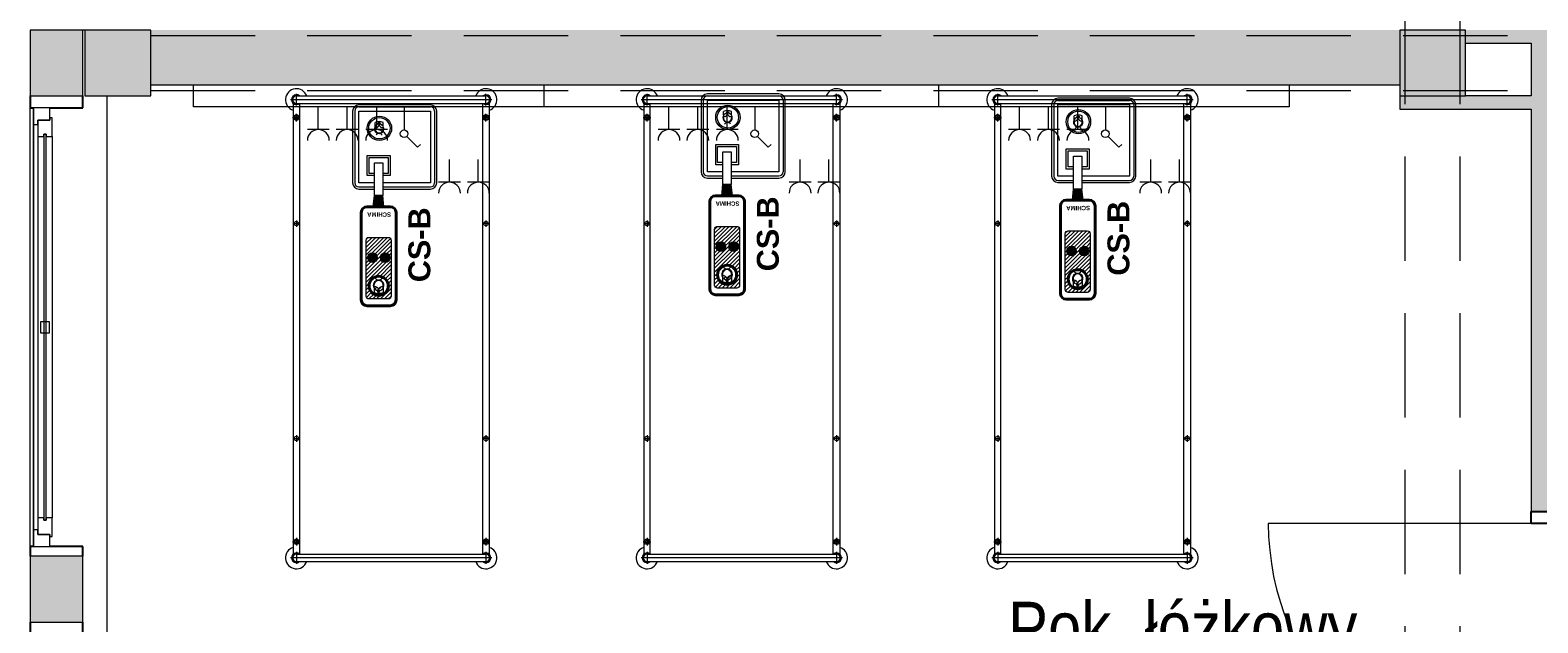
# Model space of a CAD drawing. Header units: centimetres. Extents: x -1316 to 21770, y -8842 to 3590.
# Tile 8 of 125: x -1253 to -565, y 1113 to 1383. Entities that reach past the tile are written whole.
import ezdxf

# ---------------------------------------------------------------- set-up
doc = ezdxf.new("R2010")
doc.units = ezdxf.units.CM
doc.linetypes.add('Hidden', pattern=[71.4375, 47.625, -23.8125])
doc.linetypes.add('Ukryte', pattern=[71.438, 47.625, -23.813])
for name, color, linetype, lineweight in [('A-AREA-IDEN', 2, 'Continuous', 13), ('A-DETL-GENF', 92, 'Continuous', 9), ('A-DETL-HDLN', 90, 'Ukryte', 9), ('A-DETL-MEDM', 33, 'Continuous', 13), ('A-DOOR', 31, 'Continuous', 13), ('A-GLAZ', 151, 'Continuous', 13), ('A-WALL', 113, 'Continuous', 13), ('A-WALL-PATT', 111, 'Continuous', 13), ('I-FURN', 30, 'Continuous', 9), ('PRZYW_Elementy_inst_przyw', 7, 'Continuous', 9), ('Q-SPCQ', 91, 'Continuous', 9), ('S-COLS', 52, 'Continuous', 13)]:
    doc.layers.add(name, color=color, linetype=linetype, lineweight=lineweight)
doc.styles.add('adam', font='arialbd.ttf')
doc.styles.add('Arial_11', font='arial.ttf', dxfattribs={"width": 0.85, "height": 23})

# ---------------------------------------------------------------- blocks, each defined once
blk = doc.blocks.new('M_Concrete-Square-Column - 300 x 300mm-1794508-5_piętro III __10_50 m_ - stan projektowany')
at = {"layer": 'S-COLS', "lineweight": 9}
blk.add_hatch(color=254, dxfattribs=at).paths.add_polyline_path([(15, -15), (15, 15), (-15, 15), (-15, -15)], flags=0)
for p, q in [((15, 15), (-15, 15)), ((-15, 15), (-15, -15)), ((15, -15), (15, 15)), ((-15, -15), (15, -15))]:
    blk.add_line(p, q, dxfattribs=at)
blk = doc.blocks.new('M_Concrete-Square-Column - 300 x 300mm-1794509-5_piętro III __10_50 m_ - stan projektowany')
at = {"layer": 'S-COLS', "lineweight": 9}
blk.add_hatch(color=254, dxfattribs=at).paths.add_polyline_path([(15, -15), (15, 15), (-15, 15), (-15, -15)], flags=0)
for p, q in [((15, 15), (-15, 15)), ((-15, 15), (-15, -15)), ((15, -15), (15, 15)), ((-15, -15), (15, -15))]:
    blk.add_line(p, q, dxfattribs=at)
blk = doc.blocks.new('łóżko 195x90 typ FAMED _102039_ - łóżko 195x90 typ FAMED _102039_-832813-5_piętro III __10_50 m_ - stan projektowany')
at = {"layer": 'I-FURN'}
for p, q in [((-45.98, 104.75), (45.97, 104.75)), ((-43.25, 102.02), (-43.25, 107.47)), ((-43.25, 106.45), (43.25, 106.45)), ((43.25, 102.02), (43.25, 107.47)), ((-45, 96.6), (-41.5, 96.6)), ((-44.75, 103.1), (-44.75, -102.61)), ((-43.25, 103.05), (43.25, 103.05)), ((-43.25, 94.85), (-43.25, 98.35)), ((-41.75, -102.55), (-41.75, 103.1)), ((45, 96.6), (41.5, 96.6)), ((41.75, -102.61), (41.75, 103.05)), ((43.25, 94.85), (43.25, 98.35)), ((44.75, 103.1), (44.75, -102.61)), ((-44.75, 48.19), (-41.75, 48.19)), ((-43.25, 49.69), (-43.25, 46.69)), ((44.75, 48.19), (41.75, 48.19)), ((43.25, 49.69), (43.25, 46.69)), ((-44.75, -49.81), (-41.75, -49.81)), ((-43.25, -48.31), (-43.25, -51.31)), ((44.75, -49.81), (41.75, -49.81)), ((43.25, -48.31), (43.25, -51.31)), ((-43.25, -95.18), (-43.25, -98.68)), ((43.25, -95.18), (43.25, -98.68)), ((-45, -96.93), (-41.5, -96.93)), ((-43.25, -101.53), (-43.25, -106.98)), ((-43.25, -102.55), (43.25, -102.55)), ((45, -96.93), (41.5, -96.93)), ((43.25, -101.53), (43.25, -106.98)), ((45.97, -104.25), (-45.98, -104.25)), ((-43.25, -105.95), (43.25, -105.95))]:
    blk.add_line(p, q, dxfattribs=at)
for centre, radius in [((-43.25, 96.6), 1.25), ((-43.25, 96.6), 0.8), ((43.25, 96.6), 1.25), ((43.25, 96.6), 0.8), ((-43.25, 48.19), 1), ((43.25, 48.19), 1), ((-43.25, -49.81), 1), ((43.25, -49.81), 1), ((-43.25, -96.93), 1.25), ((-43.25, -96.93), 0.8), ((43.25, -96.93), 1.25), ((43.25, -96.93), 0.8)]:
    blk.add_circle(centre, radius, dxfattribs=at)
for centre, radius, start, end in [((-43.25, 104.75), 5, 19.87687, 252.5424), ((-43.25, 104.75), 2.23, 49.8221, 312.38874), ((-43.25, 104.75), 1.93, 62.02067, 297.97933), ((-43.25, 104.75), 1.7, 90, 270), ((43.25, 104.75), 5, 287.4576, 160.12313), ((43.25, 104.75), 2.23, 229.8221, 130.1779), ((43.25, 104.75), 1.93, 242.02067, 117.97933), ((43.25, 104.75), 1.7, 270, 90), ((-43.25, -104.25), 5, 107.4576, 340.12313), ((-43.25, -104.25), 2.23, 49.8221, 310.1779), ((-43.25, -104.25), 1.93, 62.02067, 297.97933), ((-43.25, -104.25), 1.7, 90, 270), ((43.25, -104.25), 5, 199.87687, 72.5424), ((43.25, -104.25), 2.23, 229.8221, 130.1779), ((43.25, -104.25), 1.93, 242.02067, 117.97933), ((43.25, -104.25), 1.7, 270, 90)]:
    blk.add_arc(centre, radius, start, end, dxfattribs=at)
blk = doc.blocks.new('Panel Gazowo Oswietleniowy 2 - Type 1-2423720-5_piętro III __10_50 m_ - stan projektowany')
at = {"layer": 'Q-SPCQ'}
for p, q in [((-112.5, 56.83), (-102.5, 56.83)), ((-107.5, 56.83), (-107.5, 46.5)), ((-99.33, 56.83), (-89.33, 56.83)), ((-94.33, 56.83), (-94.33, 46.5)), ((47.5, 56.83), (57.5, 56.83)), ((52.5, 56.83), (52.5, 46.5)), ((60.67, 56.83), (70.67, 56.83)), ((65.67, 56.83), (65.67, 46.5)), ((-79.82, 40.93), (-81.13, 39.62)), ((-74.88, 35.98), (-79.82, 40.93)), ((80.18, 40.93), (78.87, 39.62)), ((85.12, 35.98), (80.18, 40.93)), ((-73.64, 22.5), (-73.64, 33)), ((-66.13, 32.83), (-56.13, 32.83)), ((-61.13, 32.83), (-61.13, 22.5)), ((-52.67, 32.83), (-42.67, 32.83)), ((-47.67, 32.83), (-47.67, 22.5)), ((-39.5, 32.83), (-29.5, 32.83)), ((-34.5, 32.83), (-34.5, 22.5)), ((86.36, 22.5), (86.36, 33)), ((93.87, 32.83), (103.87, 32.83)), ((98.87, 32.83), (98.87, 22.5)), ((107.33, 32.83), (117.33, 32.83)), ((112.33, 32.83), (112.33, 22.5)), ((120.5, 32.83), (130.5, 32.83)), ((125.5, 32.83), (125.5, 22.5)), ((-157.5, 12.5), (-157.5, 22.5)), ((-157.5, 22.5), (182.5, 22.5)), ((182.5, 22.5), (182.5, 12.5))]:
    blk.add_line(p, q, dxfattribs=at)
for centre in [(-73.64, 34.75), (86.36, 34.75)]:
    blk.add_circle(centre, 1.75, dxfattribs=at)
for centre, end in [((-107.5, 61.83), 0), ((-94.33, 61.83), 0), ((52.5, 61.83), 0), ((65.67, 61.83), 0), ((-61.13, 37.83), 360), ((-47.67, 37.83), 360), ((-34.5, 37.83), 360), ((98.87, 37.83), 360), ((112.33, 37.83), 360), ((125.5, 37.83), 360)]:
    blk.add_arc(centre, 5, 180, end, dxfattribs=at)
blk = doc.blocks.new('DRZWI 1S - automatyczna etykieta - Drzwi 120-2381491-5_piętro III __10_50 m_ - stan projektowany')
at = {"layer": 'A-DETL-GENF'}
for p, q in [((-65.5, 6), (-65.5, -3.5)), ((-60, 6), (-65.5, 6)), ((-60, -3.5), (-60, 6)), ((65.5, 6), (60, 6)), ((60, 6), (60, -3.5)), ((65.5, -3.5), (65.5, 6)), ((-65.5, -3.5), (-60, -3.5)), ((60, -3.5), (65.5, -3.5))]:
    blk.add_line(p, q, dxfattribs=at)
at = {"layer": 'A-DETL-MEDM', "lineweight": 25}
for p, q in [((-60, 6), (-65.5, 6)), ((-65.5, 6), (-65.5, -3.5)), ((-60, -3.5), (-60, 6)), ((60, -3.5), (60, 6)), ((60, 6), (65.5, 6)), ((65.5, 6), (65.5, -3.5)), ((-65.5, -3.5), (-60, -3.5)), ((65.5, -3.5), (60, -3.5))]:
    blk.add_line(p, q, dxfattribs=at)
at = {"layer": 'A-DOOR'}
blk.add_line((60, 6), (60, 126), dxfattribs=at)
blk.add_arc((60, 6), 120, 90, 180, dxfattribs=at)
blk = doc.blocks.new('Okno - automatyczna etykieta - 200x165 _projektowane_-2617392-5_piętro III __10_50 m_ - stan projektowany')
at = {"layer": 'A-GLAZ'}
for p, q in [((-92.5, 10.5), (-100, 10.5)), ((-100, 10.5), (-100, 3)), ((-100, 10.5), (100, 10.5)), ((-87, 8.5), (-94.5, 8.5)), ((-94.5, 8.5), (-94.5, 3)), ((-94.5, 3), (-94.5, 8.5)), ((-94.5, 8.5), (-92.5, 8.5)), ((-92.5, 8.5), (-92.5, 10.5)), ((92.5, 10.5), (-92.5, 10.5)), ((-87, 5.75), (-87, 8.5)), ((87, 8.5), (-87, 8.5)), ((2.5, 7.25), (-2.5, 7.25)), ((-2.5, 7.25), (-2.5, 3.25)), ((2.5, 3.25), (2.5, 7.25)), ((94.5, 8.5), (87, 8.5)), ((87, 8.5), (87, 5.75)), ((100, 10.5), (92.5, 10.5)), ((92.5, 10.5), (92.5, 8.5)), ((92.5, 8.5), (94.5, 8.5)), ((94.5, 3), (94.5, 8.5)), ((94.5, 8.5), (94.5, 3)), ((100, 3), (100, 10.5)), ((-100, 3), (-94.5, 3)), ((-94.5, 3), (-95.5, 3)), ((-95.5, 3), (-95.5, 2)), ((-95.5, 2), (-87, 2)), ((88, 5.75), (-88, 5.75)), ((-88, 5.75), (-88, 4.75)), ((-88, 4.75), (-88, 5.75)), ((-88, 5.75), (-87, 5.75)), ((-88, 4.75), (88, 4.75)), ((-87, 4.75), (-88, 4.75)), ((-87, 2), (-87, 4.75)), ((87, 2), (-87, 2)), ((-2.5, 3.25), (2.5, 3.25)), ((87, 5.75), (88, 5.75)), ((87, 4.75), (87, 2)), ((88, 4.75), (87, 4.75)), ((87, 2), (95.5, 2)), ((88, 4.75), (88, 5.75)), ((88, 5.75), (88, 4.75)), ((95.5, 3), (94.5, 3)), ((94.5, 3), (100, 3)), ((95.5, 2), (95.5, 3))]:
    blk.add_line(p, q, dxfattribs=at)
blk = doc.blocks.new('Ikona')
at = {"layer": 'PRZYW_Elementy_inst_przyw'}
h = blk.add_hatch(color=1, dxfattribs=at)
h.dxf.hatch_style = 1
h.paths.add_polyline_path([(-1065.97, 3801.31), (-1066.17, 3801.31), (-1066.17, 3801.08), (-1065.97, 3801.08)])
h.paths.add_polyline_path([(-1065.97, 3801.08), (-1066.17, 3801.08), (-1066.17, 3800.87), (-1065.97, 3800.87)])
h.paths.add_polyline_path([(-1065.74, 3801.08), (-1065.97, 3801.08), (-1065.97, 3800.87), (-1065.74, 3800.87)])
h.paths.add_polyline_path([(-1066.17, 3801.08), (-1066.41, 3801.08), (-1066.41, 3800.87), (-1066.17, 3800.87)])
h.paths.add_polyline_path([(-1065.97, 3800.87), (-1066.17, 3800.87), (-1066.17, 3800.64), (-1065.97, 3800.64)])
at = {"layer": 'PRZYW_Elementy_inst_przyw', "color": 1}
for p, q in [((-1067.65, 3799.71), (-1067.65, 3801.21)), ((-1064.49, 3799.71), (-1064.49, 3801.21))]:
    blk.add_line(p, q, dxfattribs=at)
for points in [[(-1065.74, 3801.08), (-1065.74, 3800.87), (-1066.41, 3800.87), (-1066.41, 3801.08)], [(-1066.17, 3801.31), (-1065.97, 3801.31), (-1065.97, 3800.64), (-1066.17, 3800.64)]]:
    blk.add_lwpolyline(points, close=True, dxfattribs=at)
for centre, radius, start, end in [((-1066.07, 3798.74), 1.85, 31.7978, 276.8309), ((-1066.07, 3798.03), 3.55, 63.5398, 116.4602), ((-1066.07, 3798.72), 1.65, 89.6447, 89.8927), ((-1066.06, 3798.68), 1.6, 156.7793, 23.2207), ((-1066.07, 3795.45), 1.43, 32.8175, 147.1825), ((-1066.08, 3798.74), 1.86, 277.2029, 31.4258)]:
    blk.add_arc(centre, radius, start, end, dxfattribs=at)
at = {"layer": 'PRZYW_Elementy_inst_przyw', "color": 1, "lineweight": 5}
for centre, start, end in [((-1067.2, 3800.4), 253.1892, 358.3615), ((-1064.92, 3800.4), 181.6385, 286.8108)]:
    blk.add_arc(centre, 1.14, start, end, dxfattribs=at)
blk = doc.blocks.new('CS-B')
at = {"layer": 'PRZYW_Elementy_inst_przyw', "lineweight": 5}
for color, points in [(252, [(-9.2, -41.4), (-5.42, -41.4), (-4.88, -46.5), (-9.75, -46.5)]), (256, [(-2.15, -69.7, 1), (-6.52, -69.7, 1)])]:
    blk.add_hatch(color=color, dxfattribs=at).paths.add_polyline_path(points)
h = blk.add_hatch(dxfattribs=at)
h.set_pattern_fill('ANSI31', color=252, scale=0.395406, angle=180, style=0)
h.set_pattern_definition([(225, (-523.8423, 9872.2787), (0.88771144, -0.88771144), [])])
h.paths.add_polyline_path([(-11.68, -60.46), (-2.94, -60.46, -0.414214), (-1.62, -61.77), (-1.62, -87.24, -0.414214), (-2.94, -88.55), (-11.68, -88.55, -0.414214), (-13, -87.24), (-13, -61.77, -0.414214)])
h.paths.add_polyline_path([(-2.96, -82.55, 1), (-11.66, -82.55, 1)], flags=16)
h.paths.add_polyline_path([(-2.15, -69.7, 1), (-6.52, -69.7, 1)], flags=16)
h.paths.add_polyline_path([(-9.41, -83.63, 1.700181), (-7.33, -79.89, 0.030049), (-7.62, -79.91, 0.544216)], flags=0)
h.paths.add_polyline_path([(-5.4, -83.1, 1.517175), (-9.28, -83.1, -0.49408), (-7.34, -84.49, -0.49408)], flags=0)
h.paths.add_polyline_path([(-7.77, -85.42), (-7.46, -85.42), (-7.46, -85.73), (-7.19, -85.73), (-7.19, -85.42), (-6.88, -85.42), (-6.88, -85.16), (-7.19, -85.16), (-7.19, -84.85), (-7.46, -84.85), (-7.46, -85.16), (-7.77, -85.16)], flags=0)
h = blk.add_hatch(color=256, dxfattribs=at)
edge = h.paths.add_edge_path()
edge.add_arc((-10.15, -69.7), 2.18, 0, 360)
at = {"layer": 'PRZYW_Elementy_inst_przyw'}
for p, q in [((16.32, 0), (-16.32, 0)), ((-19.2, -2.88), (-19.2, -22.6)), ((-18.24, -2.88), (-18.24, -22.35)), ((18.24, -2.88), (18.24, -35.52)), ((19.2, -35.52), (19.2, -2.88)), ((-19.2, -22.6), (-19.2, -35.52)), ((-18.24, -22.35), (-18.24, -35.52)), ((-16.32, -37.44), (-9.2, -37.44)), ((-16.32, -38.4), (-9.2, -38.4)), ((-5.42, -37.44), (16.32, -37.44)), ((-5.42, -38.4), (16.32, -38.4))]:
    blk.add_line(p, q, dxfattribs=at)
at = {"layer": 'PRZYW_Elementy_inst_przyw', "color": 0}
blk.add_line((-16.32, -0.96), (16.32, -0.96), dxfattribs=at)
at = {"layer": 'PRZYW_Elementy_inst_przyw', "lineweight": 40}
for p, q in [((-12.6, -46.5), (-2.02, -46.5)), ((-15.24, -89), (-15.24, -49.13)), ((0.62, -49.13), (0.62, -89)), ((-2.02, -91.64), (-12.6, -91.64))]:
    blk.add_line(p, q, dxfattribs=at)
at = {"layer": 'PRZYW_Elementy_inst_przyw', "color": 252}
for p, q in [((-9.75, -46.5), (-9.2, -41.4)), ((-5.91, -41.4), (-8.71, -41.4)), ((-4.88, -46.5), (-5.42, -41.4))]:
    blk.add_line(p, q, dxfattribs=at)
at = {"layer": 'PRZYW_Elementy_inst_przyw', "color": 7}
for points in [[(-16.32, -21.91), (-16.32, -2.88), (16.32, -2.88), (16.32, -35.52), (-5.42, -35.52)], [(-9.2, -35.52), (-16.32, -35.52), (-16.32, -21.91)]]:
    blk.add_lwpolyline(points, dxfattribs=at)
at = {"layer": 'PRZYW_Elementy_inst_przyw', "linetype": 'Continuous', "lineweight": 5}
blk.add_lwpolyline([(-9.2, -32.3), (-12.52, -32.3), (-12.52, -23.11), (-2.09, -23.11), (-2.09, -32.3), (-5.42, -32.3)], dxfattribs=at)
at = {"layer": 'PRZYW_Elementy_inst_przyw', "linetype": 'Hidden', "lineweight": 5}
blk.add_lwpolyline([(-9.2, -31.34), (-11.63, -31.34), (-11.63, -23.97), (-2.99, -23.97), (-2.99, -31.34), (-5.42, -31.34)], dxfattribs=at)
at = {"layer": 'PRZYW_Elementy_inst_przyw', "lineweight": 5}
blk.add_lwpolyline([(-9.2, -26.45), (-5.42, -26.45), (-5.42, -41.4), (-9.2, -41.4)], close=True, dxfattribs=at)
at = {"layer": 'PRZYW_Elementy_inst_przyw'}
blk.add_lwpolyline([(-2.94, -60.46, -0.414214), (-1.62, -61.77), (-1.62, -87.24, -0.414214), (-2.94, -88.55), (-11.68, -88.55, -0.414214), (-13, -87.24), (-13, -61.77, -0.414214), (-11.68, -60.46)], format="xyb", close=True, dxfattribs=at)
at = {"layer": 'PRZYW_Elementy_inst_przyw', "lineweight": 5}
for radius in [5.55, 4.87]:
    blk.add_circle((-6.96, -10.7), radius, dxfattribs=at)
at = {"layer": 'PRZYW_Elementy_inst_przyw'}
for centre in [(-10.15, -69.7), (-4.34, -69.7)]:
    blk.add_circle(centre, 2.18, dxfattribs=at)
at = {"layer": 'PRZYW_Elementy_inst_przyw', "lineweight": 40}
blk.add_circle((-7.31, -82.55), 4.35, dxfattribs=at)
at = {"layer": 'PRZYW_Elementy_inst_przyw'}
for centre, radius, start, end in [((-16.32, -2.88), 2.88, 90, 180), ((16.32, -2.88), 2.88, 0, 90), ((-16.32, -35.52), 2.88, 180, 270), ((-16.32, -35.52), 1.92, 180, 270), ((16.32, -35.52), 2.88, 270, 0), ((16.32, -35.52), 1.92, 270, 0)]:
    blk.add_arc(centre, radius, start, end, dxfattribs=at)
at = {"layer": 'PRZYW_Elementy_inst_przyw', "color": 0}
for centre, start, end in [((-16.32, -2.88), 90, 180), ((16.32, -2.88), 0, 90)]:
    blk.add_arc(centre, 1.92, start, end, dxfattribs=at)
at = {"layer": 'PRZYW_Elementy_inst_przyw', "lineweight": 40}
for centre, start, end in [((-12.6, -49.13), 90, 180), ((-2.02, -49.13), 0, 90), ((-12.6, -89), 180, 270), ((-2.02, -89), 270, 0)]:
    blk.add_arc(centre, 2.64, start, end, dxfattribs=at)
at = {"layer": 'PRZYW_Elementy_inst_przyw', "lineweight": 5, "xscale": 1.155937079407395, "yscale": 1.155937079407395, "zscale": 1.155937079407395}
blk.add_blockref('Ikona', (1225.21, -4402), dxfattribs=at)
at = {"layer": 'PRZYW_Elementy_inst_przyw', "lineweight": 5, "xscale": 1.318019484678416, "yscale": 1.318019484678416, "zscale": 1.318019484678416, "rotation": 180}
blk.add_blockref('Ikona', (-1412.43, 4924.47), dxfattribs=at)
at = {"layer": 'PRZYW_Elementy_inst_przyw', "insert": (-1.67, -51.05), "char_height": 3.295, "width": 10.5574, "attachment_point": 1, "rotation": 180, "style": 'adam'}
blk.add_mtext('{\\H0.6x;SCHIMA}', dxfattribs=at)
at = {"layer": 'PRZYW_Elementy_inst_przyw', "lineweight": 5, "insert": (6.26, -80.92), "char_height": 2.5, "width": 68.9633, "attachment_point": 1, "rotation": 90, "style": 'adam'}
blk.add_mtext('{\\H4x;CS-B}', dxfattribs=at)

msp = doc.modelspace()

# ---------------------------------------------------------------- hatches: boundary and pattern name
at = {"layer": 'A-WALL-PATT'}
h = msp.add_hatch(color=9, dxfattribs=at)
h.paths.add_polyline_path([(-1228.62, 393.33), (-1228.62, 423.33), (-1252.62, 423.33), (-1252.62, 393.33)], flags=0)
h.paths.add_polyline_path([(-1252.62, 633.33), (-1228.62, 633.33), (-1228.62, 663.33), (-1252.62, 663.33)], flags=0)
h.paths.add_polyline_path([(-1228.62, 873.33), (-1228.62, 903.33), (-1252.62, 903.33), (-1252.62, 873.33)], flags=0)
h.paths.add_polyline_path([(-1228.62, 1113.33), (-1228.62, 1143.33), (-1252.62, 1143.33), (-1252.62, 1113.33)], flags=0)
h.paths.add_polyline_path([(-1228.62, 1353.33), (-1228.62, 1383.33), (-1252.62, 1383.33), (-1252.62, 1353.33)], flags=0)
for points in [[(-627.62, 1358.33), (-627.62, 1383.33), (-1197.62, 1383.33), (-1197.62, 1358.33), (-628.34, 1358.33)], [(-567.62, 1377.33), (-567.62, 1383.33), (-597.62, 1383.33), (-597.62, 1377.33)], [(-567.62, 1347.33), (-567.62, 1353.33), (-627.62, 1353.33), (-627.62, 1347.33), (-597.62, 1347.33)]]:
    msp.add_hatch(color=9, dxfattribs=at).paths.add_polyline_path(points, flags=0)
h = msp.add_hatch(color=9, dxfattribs=at)
h.paths.add_polyline_path([(-567.62, 132.33), (-555.62, 132.33), (-555.62, 152.33), (-567.62, 152.33)], flags=0)
h.paths.add_polyline_path([(-558.12, 283.83), (-555.62, 283.83), (-555.62, 612.83), (-567.62, 612.83), (-567.62, 283.83)], flags=0)
h.paths.add_polyline_path([(-555.62, 743.83), (-555.62, 1032.83), (-567.62, 1032.83), (-567.62, 743.83), (-558.12, 743.83)], flags=0)
h.paths.add_polyline_path([(-555.62, 1163.83), (-555.62, 1383.33), (-567.62, 1383.33), (-567.62, 1163.83), (-558.12, 1163.83)], flags=0)

# ---------------------------------------------------------------- linework, layer by layer
at = {"layer": 'A-DETL-HDLN'}
for p, q in [((-625.12, 420.83), (-625.12, 2793.33)), ((-600.12, 420.83), (-600.12, 2793.33)), ((-1197.62, 1380.83), (1172.38, 1380.83)), ((-1197.62, 1355.83), (1172.38, 1355.83))]:
    msp.add_line(p, q, dxfattribs=at)
at = {"layer": 'A-WALL', "lineweight": 9}
for p, q in [((-1252.62, 1383.33), (-1252.62, 1353.33)), ((-1227.62, 1383.33), (-1238.62, 1383.33)), ((-1228.62, 1353.33), (-1228.62, 1383.33)), ((-597.62, 1377.33), (-567.62, 1377.33)), ((-567.62, 1377.33), (-567.62, 1353.33)), ((-1197.62, 1358.33), (-627.62, 1358.33)), ((-1217.62, 1353.33), (-1217.62, 903.33)), ((-627.62, 1353.33), (-627.62, 1347.33)), ((-567.62, 1353.33), (-597.62, 1353.33)), ((-1252.62, 1147.83), (-1252.62, 1347.83)), ((-627.62, 1347.33), (-567.62, 1347.33)), ((-567.62, 1347.33), (-567.62, 1163.83)), ((-1252.62, 1143.33), (-1252.62, 1113.33)), ((-1228.62, 1113.33), (-1228.62, 1143.33))]:
    msp.add_line(p, q, dxfattribs=at)
at = {"layer": 'A-WALL'}
for p, q in [((-1238.62, 1383.33), (-1252.62, 1383.33)), ((-1252.62, 1353.33), (-1228.62, 1353.33)), ((-1228.62, 1143.33), (-1252.62, 1143.33)), ((-1252.62, 1113.33), (-1228.62, 1113.33))]:
    msp.add_line(p, q, dxfattribs=at)
at = {"layer": 'A-WALL', "color": 7, "lineweight": 25}
for p, q in [((-1252.62, 1353.33), (-1252.62, 1347.83)), ((-1228.62, 1347.83), (-1228.62, 1353.33)), ((-1252.62, 1347.83), (-1251.12, 1347.83)), ((-1243.62, 1347.83), (-1228.62, 1347.83)), ((-1251.12, 1147.83), (-1252.62, 1147.83)), ((-1252.62, 1147.83), (-1252.62, 1143.33)), ((-1228.62, 1147.83), (-1243.62, 1147.83)), ((-1228.62, 1143.33), (-1228.62, 1147.83)), ((-1252.62, 1113.33), (-1252.62, 1108.83)), ((-1228.62, 1108.83), (-1228.62, 1113.33))]:
    msp.add_line(p, q, dxfattribs=at)

# ---------------------------------------------------------------- block references
at = {"layer": 'A-DOOR', "rotation": 89.9999999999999}
msp.add_blockref('DRZWI 1S - automatyczna etykieta - Drzwi 120-2381491-5_piętro III __10_50 m_ - stan projektowany', (-561.62, 1098.33), dxfattribs=at)
at = {"layer": 'A-GLAZ', "rotation": 89.9999999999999}
msp.add_blockref('Okno - automatyczna etykieta - 200x165 _projektowane_-2617392-5_piętro III __10_50 m_ - stan projektowany', (-1240.62, 1247.83), dxfattribs=at)
at = {"layer": 'I-FURN'}
for p in [(-1087.87, 1246.88), (-927.87, 1246.88), (-767.87, 1246.88)]:
    msp.add_blockref('łóżko 195x90 typ FAMED _102039_ - łóżko 195x90 typ FAMED _102039_-832813-5_piętro III __10_50 m_ - stan projektowany', p, dxfattribs=at)
at = {"layer": 'PRZYW_Elementy_inst_przyw', "lineweight": 5}
for p in [(-1086.28, 1349.26), (-927.28, 1354.26), (-767.28, 1352.26)]:
    msp.add_blockref('CS-B', p, dxfattribs=at)
at = {"layer": 'Q-SPCQ', "rotation": 180}
for p in [(-995.62, 1370.83), (-835.62, 1370.83)]:
    msp.add_blockref('Panel Gazowo Oswietleniowy 2 - Type 1-2423720-5_piętro III __10_50 m_ - stan projektowany', p, dxfattribs=at)
at = {"layer": 'S-COLS', "lineweight": 9}
for name, p in [('M_Concrete-Square-Column - 300 x 300mm-1794509-5_piętro III __10_50 m_ - stan projektowany', (-1212.62, 1368.33)), ('M_Concrete-Square-Column - 300 x 300mm-1794508-5_piętro III __10_50 m_ - stan projektowany', (-612.62, 1368.33))]:
    msp.add_blockref(name, p, dxfattribs=at)

# ---------------------------------------------------------------- texts
at = {"layer": 'A-AREA-IDEN', "color": 0, "insert": (-806.37, 1063.35), "char_height": 23, "width": 156.91, "attachment_point": 7, "line_spacing_factor": 0.936439, "style": 'Arial_11'}
msp.add_mtext('\\pt84.99995,169.9999,255.00008,340.00003,424.99998,509.99993,595.00011,680.00006,765.00001,849.99996,934.99991,1020.00009,1105.00004,1189.99999,1274.99994,1359.99989,1445.00007,1530.00002,1614.99997,1699.99992,1785.0001,1870.00005,1955,2039.99995,2124.9999,2210.00008,2295.00003,2379.99998,2464.99993,2550.00011,2635.00006,2720.00001;Pok. łóżkowy\\P3os.', dxfattribs=at)

doc.saveas('drawing.dxf')
